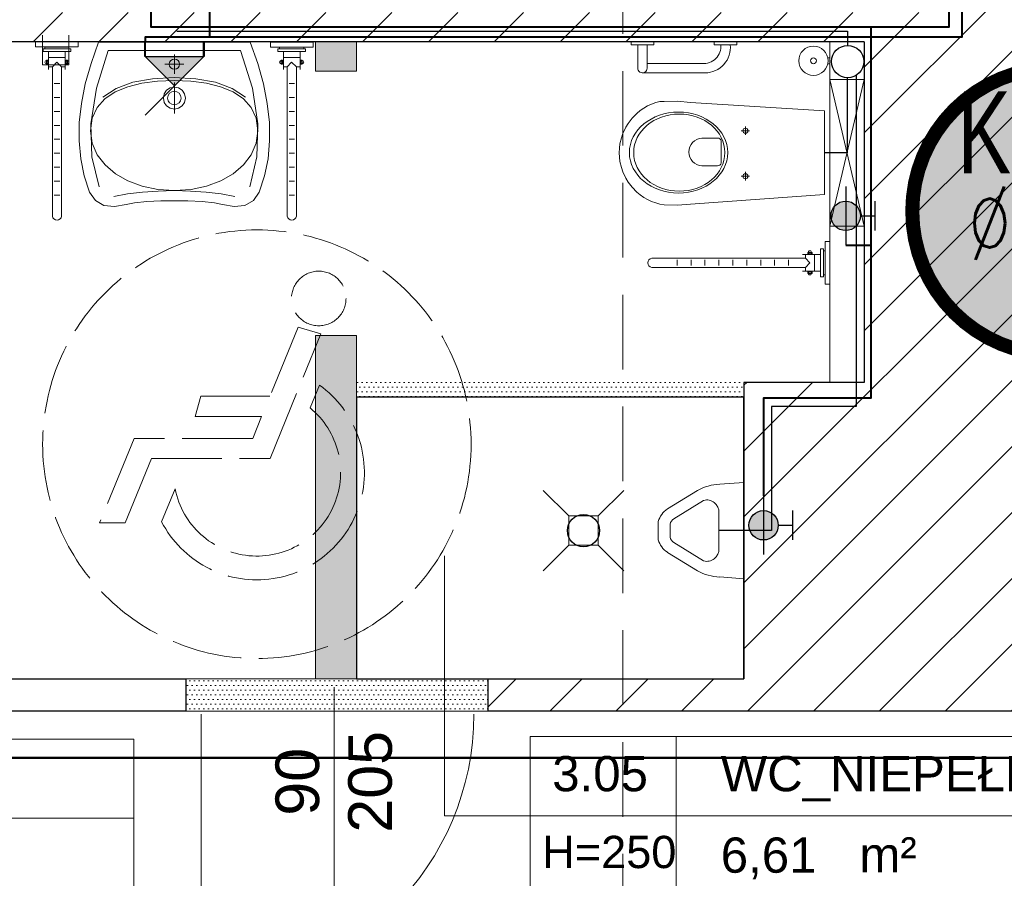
# Model space of a CAD drawing. Header units: millimetres. Extents: x 24385 to 79107, y -56478 to -23676.
# Tile 24 of 256: x 27620 to 27956, y -39470 to -39178. Entities that reach past the tile are written whole.
import ezdxf
from ezdxf.enums import TextEntityAlignment as Align
from ezdxf.lldxf.tags import DXFTag

# ---------------------------------------------------------------- set-up
doc = ezdxf.new("R2010")
doc.units = ezdxf.units.MM
doc.header["$LTSCALE"] = 2
doc.linetypes.add('ACAD_ISO02W100', pattern=[15, 12, -3])
doc.linetypes.add('HIDDENX2', pattern=[19.05, 12.7, -6.35])
for name, color, linetype, lineweight in [('0_OPIS', 7, 'Continuous', 13), ('3DPLAN_A_ARMATURA_SANITARNA', 7, 'Continuous', 9), ('3DPLAN_A_DRZWI', 173, 'Continuous', 5), ('3DPLAN_A_TABELKA POMIESZCZEŃ', 7, 'Continuous', 0), ('3DPLAN_A_WYSOKOŚCI ZMIANA', 144, 'HIDDENX2', 5), ('A_STOL_OPIS', 55, 'Continuous', 5), ('A_WYBURZENIA', 6, 'Continuous', 0), ('AW_CERAMIKA', 6, 'Continuous', 9), ('PRZERYW', 2, 'ACAD_ISO02W100', 9), ('sanitariaty', 2, 'Continuous', 25)]:
    doc.layers.add(name, color=color, linetype=linetype, lineweight=lineweight)
for name, color, linetype in [('3DPLAN_A_KRESKOWANIE 1', 253, 'Continuous'), ('3DPLAN_A_OPIS', 8, 'Continuous'), ('3DPLAN_A_POMIESZCZENIE NUMER', 100, 'Continuous'), ('3DPLAN_K_NOŚNA', 7, 'Continuous'), ('_WLK_oznaczenia', 211, 'Continuous'), ('A_POMIESZCZENIE OPIS', 100, 'Continuous'), ('IS_Odbiorniki', 211, 'SOLID')]:
    doc.layers.add(name, color=color, linetype=linetype)
doc.layers.add('3DPLAN_A_OBWIEDNIA', color=6, linetype='Continuous', plot=False)
for name, color, linetype, lineweight, true_color in [('cw', 7, 'Continuous', 40, 0xf79809), ('hydranty', 7, 'Continuous', 50, 0x0335fc), ('kanalizacja', 7, 'Continuous', 30, 0xbf3000), ('wodociag', 7, 'Continuous', 40, 0x0e97f1)]:
    doc.layers.add(name, color=color, linetype=linetype, lineweight=lineweight, true_color=true_color)
doc.styles.add('ARIAL', font='arial.ttf')
doc.styles.add('GRZEJNIK', font='simplex.shx', dxfattribs={"width": 0.7})
doc.styles.add('TABEL1', font='txt')
tags = doc.linetypes.add('SOLID', pattern=[10, 10, 0]).pattern_tags.tags
tags[6:7] = [DXFTag(74, 4), DXFTag(75, 0), DXFTag(340, '0'), DXFTag(46, 0.0), DXFTag(50, 0.0), DXFTag(44, 0.0), DXFTag(45, 0.0)]
tags[4:5] = [DXFTag(74, 4), DXFTag(75, 0), DXFTag(340, '0'), DXFTag(46, 0.0), DXFTag(50, 0.0), DXFTag(44, 0.0), DXFTag(45, 0.0)]
pattern_1 = [(0, (12380.1834, -19325.6311), (0.79375, 1.5875), [0, -1.5875])]
pattern_2 = [(45, (29206.918, -39107.05), (-11.22532, 11.22532), [])]

# ---------------------------------------------------------------- blocks, each defined once
blk = doc.blocks.new('tabelka dla tp')
at = {"layer": '3DPLAN_A_TABELKA POMIESZCZEŃ'}
for p, q in [((49.7, 54), (49.7, 0)), ((0, 27), (243.13, 27))]:
    blk.add_line(p, q, dxfattribs=at)
blk.add_lwpolyline([(0, 54), (243.13, 54), (243.13, 0), (0, 0)], close=True, dxfattribs=at)
at = {"layer": '3DPLAN_A_POMIESZCZENIE NUMER', "color": 7, "style": 'ARIAL'}
blk.add_attdef('NUMER', (2.23, 35.39), '', height=12, dxfattribs=at)
at = {"layer": 'A_POMIESZCZENIE OPIS', "insert": (112.2, 19.75), "char_height": 12, "width": 36.4122, "attachment_point": 1, "style": 'ARIAL'}
blk.add_mtext('{\\C7;m²}', dxfattribs=at)
at = {"layer": 'A_POMIESZCZENIE OPIS', "color": 7, "style": 'ARIAL'}
for tag, p in [('NAZWA', (51.73, 35.39)), ('POWIERZCHNIA', (51.06, 7.24))]:
    blk.add_attdef(tag, p, '', height=12, dxfattribs=at)
blk = doc.blocks.new('PISUAR')
at = {"layer": '3DPLAN_A_ARMATURA_SANITARNA'}
for p, q in [((0, 0), (0, 16.4)), ((8.28, 15.79), (0, 16.4)), ((26.06, 7.42), (15.86, 13.72)), ((23.96, 4.02), (13.76, 10.31)), ((8.55, 0), (8.55, 6.18)), ((0, 0), (0, -16.4)), ((8.55, 0), (8.55, -6.18)), ((25.2, -2.25), (25.2, 2.25)), ((29.2, -3.15), (29.2, 3.15)), ((23.96, -4.02), (13.76, -10.31)), ((26.06, -7.42), (15.86, -13.72)), ((8.28, -15.79), (0, -16.4))]:
    blk.add_line(p, q, dxfattribs=at)
for centre, radius, start, end in [((7.77, -0.99), 16.79, 61.1926, 88.2676), ((12.69, 6.32), 4.14, 74.9585, 182.0062), ((21.89, 1.07), 7.6, 15.8529, 56.1596), ((22.41, 1.61), 2.87, 12.9538, 57.2359), ((22.41, -1.61), 2.87, 302.7641, 347.0462), ((21.89, -1.07), 7.6, 303.8404, 344.1471), ((12.69, -6.32), 4.14, 177.9938, 285.0415), ((7.77, 0.99), 16.79, 271.7324, 298.8074)]:
    blk.add_arc(centre, radius, start, end, dxfattribs=at)
blk = doc.blocks.new('III pietrooosoo')
at = {"layer": '3DPLAN_A_KRESKOWANIE 1'}
h = blk.add_hatch(dxfattribs=at)
h.set_pattern_fill('ANSI31', color=256, scale=5, style=0)
h.set_pattern_definition(pattern_2)
h.paths.add_polyline_path([(26781.49, -39163.58), (26781.49, -38938.58), (26746.49, -38938.58), (26746.49, -39163.58)])
h.paths.add_polyline_path([(26746.49, -39423.63), (26776.05, -39423.63), (26776.05, -39388.27), (26746.49, -39388.27)])
h.paths.add_polyline_path([(26746.49, -38938.58), (26781.49, -38938.58), (26781.49, -39163.58), (26746.49, -39163.58)])
h.paths.add_polyline_path([(27368.97, -39343.08), (27368.97, -39410.08), (27375.97, -39410.08), (27375.97, -39403.08), (27410.97, -39403.08), (27410.97, -39383.75), (27409.39, -39383.75), (27410, -39383.99, -0.310329), (27410.42, -39384.6), (27410.42, -39387.03, -0.216272), (27410.19, -39387.52), (27409.53, -39388.03, -0.076898), (27409.35, -39388.12, 0.840818), (27409.47, -39388.8), (27410.15, -39388.8), (27410.15, -39388.95), (27409.47, -39388.95, -0.840818), (27409.3, -39387.98, 0.076898), (27409.44, -39387.91), (27410.1, -39387.4, 0.216272), (27410.27, -39387.03), (27410.27, -39384.6, 0.310329), (27409.95, -39384.13), (27408.97, -39383.75), (27408.97, -39315.95), (27410.97, -39315.95), (27410.97, -39109.08), (27396.97, -39109.08), (27396.97, -39304.08), (27326.97, -39304.08), (27326.97, -39321.08), (26829.97, -39321.08), (26829.97, -39251.08), (26809.49, -39251.08), (26809.49, -39321.08), (26781.49, -39321.08), (26781.49, -39387.08), (26810.97, -39387.08), (26810.97, -39343.08)])
h.paths.add_polyline_path([(28444.97, -38740.08), (28444.97, -38698.58), (28212, -38698.58), (28212, -38637.58), (28198.97, -38637.58), (28198.97, -38740.08)])
h.paths.add_polyline_path([(28624.46, -38658.58), (28601.97, -38658.58), (28601.97, -38698.58), (28559.97, -38698.58), (28559.97, -38740.08), (28624.46, -38740.08)])
h.paths.add_polyline_path([(28627.97, -38870.19), (28674.81, -38870.19), (28674.81, -38878.08), (28689.97, -38878.08), (28689.97, -38734.08), (28772.97, -38734.08), (28772.97, -38698.58), (28726.97, -38698.58), (28726.97, -38658.58), (28624.46, -38658.58), (28624.46, -38740.08), (28627.97, -38740.08)])
h.paths.add_polyline_path([(28674.81, -38878.08), (28674.81, -38870.19), (28627.97, -38870.19), (28627.97, -38897.19), (28648.97, -38897.19), (28648.97, -38878.08)])
h.paths.add_polyline_path([(28627.97, -38897.19), (28627.97, -38924.19), (28648.97, -38924.19), (28648.97, -38897.19)])
h.paths.add_polyline_path([(28648.97, -38924.19), (28627.97, -38924.19), (28627.97, -39029.08), (28204.97, -39029.08), (28204.97, -39046.08), (28245.97, -39046.08), (28245.97, -39098.08), (28618.97, -39098.08), (28618.97, -39148.34), (28648.97, -39148.34)])
h.paths.add_polyline_path([(28769.97, -39380.08), (28769.97, -39352.58), (28654.97, -39352.58), (28654.97, -39295.58), (28648.97, -39295.58), (28648.97, -39268.08), (28618.97, -39268.08), (28618.97, -39305.08), (28602.97, -39305.08), (28602.97, -39390.58), (28908.97, -39390.58), (28908.97, -39380.08)])
h.paths.add_polyline_path([(29254.97, -39636.08), (29254.97, -39479.08), (29253.97, -39456.08), (29253.97, -39299.08), (29205.97, -39299.08), (29205.97, -39365.08), (29137.97, -39365.08), (29137.97, -39390.58), (29242.97, -39390.58), (29242.97, -39525.58), (29129.97, -39525.58), (29129.97, -39588.58), (28896.97, -39588.58), (28896.97, -39613.08), (29204.97, -39613.08), (29204.97, -39636.08)])
h.paths.add_polyline_path([(28675.97, -39613.08), (28675.97, -39693.93), (28641.97, -39693.93), (28641.97, -39636.08), (28614.97, -39636.08), (28614.97, -39598.08), (28602.97, -39598.08), (28602.97, -39526.58), (28766.97, -39526.58), (28766.97, -39613.08)])
h.paths.add_polyline_path([(28575.62, -39665.5), (28722.88, -39665.5), (28722.88, -39699.91), (28575.62, -39699.91)], flags=9)
h.paths.add_polyline_path([(28641.97, -39693.93), (28641.97, -39906.08), (28675.97, -39906.08), (28675.97, -39693.93)])
h.paths.add_polyline_path([(29060.97, -38734.08), (29060.97, -38698.58), (28887.97, -38698.58), (28887.97, -38734.08)])
h.paths.add_polyline_path([(29348.97, -38734.08), (29348.97, -38698.58), (29324.97, -38698.58), (29324.97, -38658.58), (29199.97, -38658.58), (29199.97, -38698.58), (29175.97, -38698.58), (29175.97, -38734.08)])
h.paths.add_polyline_path([(29636.97, -38698.58), (29463.97, -38698.58), (29463.97, -38734.08), (29636.97, -38734.08)])
h.paths.add_polyline_path([(29924.97, -38734.08), (29924.97, -38698.58), (29901.97, -38698.58), (29901.97, -38658.58), (29776.97, -38658.58), (29776.97, -38698.58), (29751.97, -38698.58), (29751.97, -38734.08)])
h.paths.add_polyline_path([(30039.97, -38734.08), (30234.97, -38734.08), (30234.97, -38698.58), (30039.97, -38698.58)])
h.paths.add_polyline_path([(30524.97, -38734.08), (30524.97, -38698.58), (30502.97, -38698.58), (30502.97, -38658.58), (30377.97, -38658.58), (30377.97, -38698.58), (30349.97, -38698.58), (30349.97, -38734.08)])
h.paths.add_polyline_path([(30834.97, -38734.08), (30834.97, -38698.58), (30641.97, -38698.58), (30641.97, -38734.08)])
h.paths.add_polyline_path([(31048.97, -38768.58), (31550.97, -38768.58), (31550.97, -38841.08), (31594.97, -38841.08), (31594.97, -38734.08), (31625.97, -38734.08), (31625.97, -38698.58), (31098.97, -38698.58), (31098.97, -38658.58), (30973.97, -38658.58), (30973.97, -38698.58), (30948.97, -38698.58), (30948.97, -38734.08), (31048.97, -38734.08)])
h.paths.add_polyline_path([(31550.97, -39073.08), (31594.97, -39073.08), (31594.97, -39018.08), (31550.97, -39018.08)])
h.paths.add_polyline_path([(31550.97, -39378.08), (31594.97, -39378.08), (31594.97, -39250.08), (31550.97, -39250.08)])
h.paths.add_polyline_path([(31594.97, -39684.08), (31594.97, -39554.08), (31550.97, -39554.08), (31550.97, -39684.08)])
h.paths.add_polyline_path([(31594.97, -39915.08), (31594.97, -39860.08), (31550.97, -39860.08), (31550.97, -39915.08)])
h.paths.add_polyline_path([(31550.97, -40194.08), (30944.97, -40194.08), (30944.97, -40267.58), (30973.97, -40267.58), (30973.97, -40307.58), (31098.97, -40307.58), (31098.97, -40267.58), (31625.97, -40267.58), (31625.97, -40194.08), (31594.97, -40194.08), (31594.97, -40092.08), (31550.97, -40092.08), (31550.97, -40194.08)], is_closed=False)
h.paths.add_polyline_path([(30637.97, -40267.58), (30830.97, -40267.58), (30830.97, -40194.08), (30637.97, -40194.08)])
h.paths.add_polyline_path([(30345.97, -40194.08), (30345.97, -40267.58), (30369.97, -40267.58), (30369.97, -40307.58), (30494.97, -40307.58), (30494.97, -40267.58), (30520.97, -40267.58), (30520.97, -40194.08)])
h.paths.add_polyline_path([(30035.97, -40267.58), (30230.97, -40267.58), (30230.97, -40194.08), (30035.97, -40194.08)])
h.paths.add_polyline_path([(29775.97, -40161.08), (29762.97, -40161.08), (29762.97, -40198.08), (29741.97, -40198.08), (29741.97, -40267.58), (29768.97, -40267.58), (29768.97, -40307.58), (29893.97, -40307.58), (29893.97, -40267.58), (29920.97, -40267.58), (29920.97, -40194.08), (29775.97, -40194.08)])
h.paths.add_polyline_path([(29431.97, -40198.08), (29431.97, -40267.58), (29626.97, -40267.58), (29626.97, -40198.08)])
h.paths.add_polyline_path([(29140.97, -40198.08), (29140.97, -40267.58), (29161.97, -40267.58), (29161.97, -40307.58), (29286.97, -40307.58), (29286.97, -40267.58), (29316.97, -40267.58), (29316.97, -40198.08)])
h.paths.add_polyline_path([(28831.97, -40198.08), (28831.97, -40267.58), (29025.97, -40267.58), (29025.97, -40198.08)])
h.paths.add_polyline_path([(28541.97, -40267.58), (28570.97, -40267.58), (28570.97, -40307.58), (28695.97, -40307.58), (28695.97, -40267.58), (28716.97, -40267.58), (28716.97, -40198.08), (28597.43, -40198.08), (28597.12, -40198.34, -2.544085), (28595.08, -40198.08), (28541.97, -40198.08)])
h.paths.add_polyline_path([(28229.97, -40267.58), (28426.97, -40267.58), (28426.97, -40198.08), (28229.97, -40198.08)])
h.paths.add_polyline_path([(28026.62, -40155.72), (28026.62, -40307.58), (28070.97, -40307.58), (28070.97, -40267.58), (28114.97, -40267.58), (28114.97, -40198.08), (28037.97, -40198.08), (28037.97, -40155.72)])
h.paths.add_polyline_path([(28026.62, -40155.72), (27981.97, -40155.72), (27981.97, -40201.08), (27901.97, -40201.08), (27901.97, -40267.58), (27945.97, -40267.58), (27945.97, -40307.58), (28026.62, -40307.58)])
h.paths.add_polyline_path([(27916.97, -39798.79), (27920.06, -39798.79), (27920.06, -39852.79), (27916.97, -39852.79), (27916.97, -39912.08), (27981.97, -39912.08), (27981.97, -40155.72), (28026.62, -40155.72), (28026.62, -39747.08), (27916.97, -39747.08)])
h.paths.add_polyline_path([(28037.97, -39913.08), (28091.97, -39913.08), (28091.97, -39758.08), (28037.97, -39758.08), (28037.97, -39747.08), (28026.62, -39747.08), (28026.62, -40155.72), (28037.97, -40155.72)])
h.paths.add_polyline_path([(27950.97, -39566.08), (27950.97, -39590.08), (27956.97, -39590.08), (27956.97, -39657.08), (28026.62, -39657.08), (28026.62, -39566.08)])
h.paths.add_polyline_path([(28161.97, -39588.08), (28044.97, -39588.08), (28044.97, -39598.08), (28161.97, -39598.08)])
h.paths.add_polyline_path([(27590.97, -40201.08), (27590.97, -40267.58), (27726.97, -40267.58), (27726.97, -40201.08)])
h.paths.add_polyline_path([(26781.49, -40201.08), (26781.49, -40267.58), (27231.97, -40267.58), (27231.97, -40307.58), (27356.97, -40307.58), (27356.97, -40267.58), (27415.97, -40267.58), (27415.97, -40201.08)])
h.paths.add_polyline_path([(26809.49, -40155.72), (26809.49, -40201.08), (26864.97, -40201.08), (26864.97, -40155.72)])
h.paths.add_polyline_path([(26809.49, -40088.08), (26809.49, -40155.72), (26864.97, -40155.72), (26864.97, -40088.08)])
h.paths.add_polyline_path([(26809.49, -40085.08), (26809.49, -40088.08), (26864.97, -40088.08), (26864.97, -40085.08)])
h.paths.add_polyline_path([(26809.49, -39863.08), (26809.49, -39910.08), (26864.97, -39910.08), (26864.97, -39863.08)])
h.paths.add_polyline_path([(27408.97, -39315.57), (27408.97, -39313.41), (27410.97, -39313.49), (27409.05, -39313.49), (27409.05, -39315.49), (27410.97, -39315.57)], flags=16)
h.paths.add_polyline_path([(28819.95, -39558.91), (28843.99, -39558.91), (28843.99, -39578.91), (28819.95, -39578.91)], flags=24)
h.paths.add_polyline_path([(28614.3, -39470.41), (28614.3, -39446.75), (28634.3, -39446.75), (28634.3, -39470.41)], flags=24)
h.paths.add_polyline_path([(28699.15, -39459.32), (28892.58, -39459.32), (28892.58, -39432.32), (28699.15, -39432.32)])
h.paths.add_polyline_path([(28699.15, -39486.32), (28892.58, -39486.32), (28892.58, -39459.32), (28699.15, -39459.32)])
h.paths.add_polyline_path([(28699.15, -39432.32), (28892.58, -39432.32), (28892.58, -39486.32), (28699.15, -39486.32)])
h.paths.add_polyline_path([(31282.92, -38730.77), (31332.19, -38730.77), (31332.19, -38753), (31282.92, -38753)], flags=24)
h.paths.add_polyline_path([(31048.16, -38730.77), (31088.89, -38730.77), (31088.89, -38753), (31048.16, -38753)], flags=24)
h.paths.add_polyline_path([(31265.16, -38739.9, 1), (31262.75, -38738.09, 1)], flags=16)
h.paths.add_polyline_path([(28712.1, -39463.64), (28749.15, -39463.64), (28749.15, -39484.06), (28712.1, -39484.06)], flags=8)
h.paths.add_polyline_path([(28712.64, -39435.93), (28779.46, -39435.93), (28779.46, -39457.46), (28712.64, -39457.46)], flags=8)
h.paths.add_polyline_path([(28654.68, -39435.89), (28689.53, -39435.89), (28689.53, -39454.15), (28654.68, -39454.15)], flags=8)
h.paths.add_polyline_path([(28758.66, -39460.57), (28782.82, -39460.57), (28782.82, -39484.57), (28758.66, -39484.57)], flags=8)
h.paths.add_polyline_path([(28699.15, -39460.89), (28699.15, -39483.13), (28699.62, -39483.13), (28699.62, -39460.89)], flags=8)
h = blk.add_hatch(dxfattribs=at)
h.set_pattern_fill('ANSI31', color=256, scale=5, style=0)
h.set_pattern_definition(pattern_2)
h.paths.add_polyline_path([(27439.97, -38698.58), (27418.47, -38698.58), (27418.47, -38658.58), (27293.47, -38658.58), (27293.47, -38698.58), (26781.49, -38698.58), (26781.49, -38742.08), (26809.49, -38742.08), (26809.49, -38851.08), (26829.97, -38851.08), (26829.97, -38742.08), (26950.25, -38742.08, -0.109169), (26950.9, -38742.08), (27348.97, -38742.08), (27348.97, -38942.08), (27396.97, -38942.08), (27396.97, -39006.08), (27410.97, -39006.08), (27410.97, -38745.08), (27439.97, -38745.08), (27439.97, -38698.58)], is_closed=False)
h.paths.add_polyline_path([(26809.49, -39026.08), (26809.49, -39076.08), (26829.97, -39076.08), (26829.97, -39026.08), (26809.49, -39026.08)], is_closed=False)
h.paths.add_polyline_path([(27591.99, -38748.08), (27747.96, -38748.08), (27747.96, -38698.58), (27559.97, -38698.58), (27559.97, -38788.08), (27572.96, -38788.08), (27572.96, -38748.08), (27590.28, -38748.08, -0.310233), (27591.99, -38748.08)], is_closed=False)
h.paths.add_polyline_path([(27907.97, -39185.08), (27907.97, -39301.08), (27866.97, -39301.08), (27866.97, -39402.08), (27779.73, -39402.08), (27779.73, -39413.08), (28026.62, -39413.08), (28026.62, -38698.58), (28014.47, -38698.58), (28014.47, -38658.58), (27889.47, -38658.58), (27889.47, -38698.58), (27862.96, -38698.58), (27862.96, -38748.08), (27900.96, -38748.08), (27900.96, -38901.08), (27948.96, -38901.08), (27948.96, -39175.08), (27593.96, -39175.08), (27593.96, -39157.08), (27572.96, -39157.08), (27572.96, -39151.08), (27559.97, -39151.08), (27559.97, -39198.08), (27575.97, -39198.08), (27575.97, -39185.08), (27907.97, -39185.08)], is_closed=False)
h.paths.add_polyline_path([(28073.97, -38740.08), (28073.97, -38637.58), (28062.49, -38637.58), (28062.49, -38698.58), (28026.62, -38698.58), (28026.62, -39413.08), (28068.97, -39413.08), (28068.97, -39162.08), (28042.97, -39162.08), (28042.97, -39046.08), (28074.97, -39046.08), (28074.97, -39029.08), (28046.47, -39029.08), (28046.47, -38740.08), (28073.97, -38740.08)], is_closed=False)
at = {"layer": 'A_WYBURZENIA', "transparency": 33554687}
h = blk.add_hatch(dxfattribs=at)
h.set_pattern_fill('DOTS', color=256)
h.set_pattern_definition(pattern_1)
h.paths.add_polyline_path([(27720.97, -39185.08), (27720.97, -39195.08), (27734.97, -39195.08), (27734.97, -39185.08), (27720.97, -39185.08)], is_closed=False)
h.paths.add_polyline_path([(27734.97, -39402.08), (27734.97, -39285.08), (27720.97, -39285.08), (27720.97, -39402.08), (27734.97, -39402.08)], is_closed=False)
h = blk.add_hatch(dxfattribs=at)
h.set_pattern_fill('DOTS', color=256)
h.set_pattern_definition(pattern_1)
h.paths.add_polyline_path([(27770.87, -39301.08, -0.017711), (27772.18, -39306.08), (27866.97, -39306.08), (27866.97, -39301.08), (27770.87, -39301.08)], is_closed=False)
h.paths.add_polyline_path([(27734.97, -39301.08), (27734.97, -39306.08), (27772.18, -39306.08, 0.017711), (27770.87, -39301.08), (27734.97, -39301.08)], is_closed=False)
h = blk.add_hatch(dxfattribs=at)
h.set_pattern_fill('DOTS', color=256)
h.set_pattern_definition([(0, (6153.1716, -11332.5662), (0.79375, 1.5875), [0, -1.5875])])
h.paths.add_polyline_path([(27779.73, -39413.08), (27779.73, -39402.08), (27764.87, -39402.08), (27764.87, -39413.08), (27779.73, -39413.08)], is_closed=False)
h.paths.add_polyline_path([(27676.73, -39413.08), (27764.87, -39413.08), (27764.87, -39402.08), (27676.73, -39402.08), (27676.73, -39413.08)], is_closed=False)
at = {"layer": '3DPLAN_A_DRZWI'}
blk.add_line((27681.93, -39414.08), (27681.93, -39507.08), dxfattribs=at)
blk.add_arc((27681.93, -39414.08), 93, 270, 0, dxfattribs=at)
at = {"layer": '3DPLAN_A_OBWIEDNIA'}
blk.add_lwpolyline([(27866.97, -39306.08), (27734.97, -39306.08), (27734.97, -39402.08), (27866.97, -39402.08)], close=True, dxfattribs=at)
at = {"layer": '3DPLAN_A_TABELKA POMIESZCZEŃ', "ltscale": 0.5}
for p, q in [((27764.87, -39448.75), (27764.87, -39360.17)), ((27794.1, -39448.75), (27764.87, -39448.75))]:
    blk.add_line(p, q, dxfattribs=at)
at = {"layer": '3DPLAN_A_WYSOKOŚCI ZMIANA'}
blk.add_line((27825.7, -40630.13), (27825.7, -38304.94), dxfattribs=at)
at = {"layer": '3DPLAN_K_NOŚNA'}
for p, q in [((27907.97, -39185.08), (27575.97, -39185.08)), ((27907.97, -39185.08), (27907.97, -39301.08)), ((27866.97, -39301.08), (27866.97, -39402.08)), ((27907.97, -39301.08), (27866.97, -39301.08)), ((27575.97, -39402.08), (27676.73, -39402.08)), ((27676.73, -39402.08), (27676.73, -39413.08)), ((27779.73, -39402.08), (27779.73, -39413.08)), ((27779.73, -39402.08), (27866.97, -39402.08)), ((27676.73, -39413.08), (27559.97, -39413.08)), ((28068.97, -39413.08), (27779.73, -39413.08))]:
    blk.add_line(p, q, dxfattribs=at)
at = {"layer": 'A_STOL_OPIS'}
blk.add_line((27727.32, -39404.91), (27727.32, -39474.35), dxfattribs=at)
at = {"layer": 'A_WYBURZENIA', "transparency": 33554687}
for p, q in [((27627.91, -39192.84), (27627.91, -39182.84)), ((27636.91, -39192.84), (27636.91, -39182.84)), ((27720.97, -39195.08), (27720.97, -39185.08)), ((27734.97, -39195.08), (27734.97, -39185.08)), ((27627.91, -39192.84), (27636.91, -39192.84)), ((27734.97, -39195.08), (27720.97, -39195.08)), ((27720.97, -39402.08), (27720.97, -39285.08)), ((27734.97, -39285.08), (27720.97, -39285.08)), ((27734.97, -39402.08), (27734.97, -39285.08))]:
    blk.add_line(p, q, dxfattribs=at)
blk.add_lwpolyline([(27676.73, -39413.08), (27779.73, -39413.08), (27779.73, -39402.08), (27676.73, -39402.08)], close=True, dxfattribs=at)
at = {"layer": 'AW_CERAMIKA', "ltscale": 0.5}
blk.add_line((27896.23, -39301.08), (27896.23, -39185.08), dxfattribs=at)
at = {"layer": 'PRZERYW', "color": 8, "lineweight": 0}
for p, q in [((27715, -39282.26), (27722.78, -39284.56)), ((27722.26, -39301.97), (27719.09, -39309.73)), ((27673.09, -39337.36), (27668.52, -39348.54))]:
    blk.add_line(p, q, dxfattribs=at)
blk.add_lwpolyline([(27715, -39282.26), (27705.4, -39305.79), (27681.87, -39305.79), (27679.93, -39312.66), (27702.6, -39312.66), (27699.54, -39320.17), (27659.16, -39320.17), (27647.34, -39348.95), (27656.14, -39348.95), (27665.07, -39327.04), (27705.46, -39327.04), (27722.78, -39284.56)], dxfattribs=at)
for centre, radius in [((27700.97, -39322.13), 73), ((27722.06, -39272.48), 9.29)]:
    blk.add_circle(centre, radius, dxfattribs=at)
for radius, start, end in [(36.58, 207.3197, 54.5132), (28.49, 191.3427, 50.6366)]:
    blk.add_arc((27701.02, -39331.76), radius, start, end, dxfattribs=at)
at = {"layer": 'sanitariaty', "color": 8, "lineweight": 0}
for p, q in [((27830.8, -39194.05), (27830.8, -39186.04)), ((27833.96, -39194.05), (27833.96, -39186.04)), ((27895.53, -39190.51), (27896.23, -39190.51)), ((27629.26, -39191.6), (27629.72, -39191.6)), ((27629.26, -39192.35), (27629.72, -39192.35)), ((27631.27, -39193.55), (27631.29, -39244.42)), ((27634.42, -39193.55), (27634.44, -39244.42)), ((27636.41, -39191.6), (27635.95, -39191.6)), ((27636.41, -39192.35), (27635.95, -39192.35)), ((27709.26, -39191.6), (27709.72, -39191.6)), ((27709.26, -39192.35), (27709.72, -39192.35)), ((27711.27, -39193.55), (27711.29, -39244.42)), ((27714.42, -39193.55), (27714.44, -39244.42)), ((27716.41, -39191.6), (27715.95, -39191.6)), ((27716.41, -39192.35), (27715.95, -39192.35)), ((27853.77, -39192.47), (27833.96, -39192.47)), ((27895.53, -39192.51), (27896.23, -39192.51)), ((27853.92, -39195.63), (27832.24, -39195.63)), ((27631.93, -39199.28), (27633.83, -39199.28)), ((27711.93, -39199.28), (27713.83, -39199.28)), ((27907.97, -39247.84), (27896.23, -39197.84)), ((27896.23, -39247.84), (27907.97, -39197.84)), ((27896.23, -39197.84), (27896.23, -39247.84)), ((27907.97, -39197.84), (27896.23, -39197.84)), ((27631.93, -39204.03), (27633.83, -39204.03)), ((27711.93, -39204.03), (27713.83, -39204.03)), ((27834.13, -39206.87), (27832.83, -39207.62)), ((27835.49, -39206.24), (27834.13, -39206.87)), ((27836.89, -39205.72), (27835.49, -39206.24)), ((27838.34, -39205.33), (27836.89, -39205.72)), ((27839.73, -39205.37), (27838.34, -39205.33)), ((27844.28, -39205.32), (27839.73, -39205.37)), ((27848.72, -39205.69), (27844.28, -39205.32)), ((27894.42, -39208.58), (27848.72, -39205.69)), ((27631.93, -39208.78), (27633.83, -39208.78)), ((27711.93, -39208.78), (27713.83, -39208.78)), ((27830.43, -39209.43), (27828.82, -39211.07)), ((27831.59, -39208.47), (27830.43, -39209.43)), ((27832.83, -39207.62), (27831.59, -39208.47)), ((27894.42, -39237.1), (27894.42, -39208.58)), ((27631.93, -39213.52), (27633.83, -39213.52)), ((27711.93, -39213.52), (27713.83, -39213.52)), ((27826.7, -39214.13), (27825.65, -39216.3)), ((27827.48, -39212.84), (27826.7, -39214.13)), ((27828.82, -39211.07), (27827.48, -39212.84)), ((27867.44, -39215.35), (27867.44, -39213.87)), ((27825.65, -39216.3), (27825.17, -39217.77)), ((27867.44, -39215.35), (27866.01, -39215.35)), ((27867.44, -39215.35), (27868.88, -39215.35)), ((27867.44, -39215.35), (27867.44, -39216.76)), ((27631.93, -39218.27), (27633.83, -39218.27)), ((27711.93, -39218.27), (27713.83, -39218.27)), ((27824.7, -39219.82), (27824.5, -39221.32)), ((27825.17, -39217.77), (27824.7, -39219.82)), ((27857.91, -39217.9), (27852.65, -39217.9)), ((27859.21, -39226.34), (27859.21, -39218.84)), ((27631.93, -39223.01), (27633.83, -39223.01)), ((27711.93, -39223.01), (27713.83, -39223.01)), ((27824.5, -39221.32), (27824.43, -39222.84)), ((27824.5, -39224.36), (27824.43, -39222.84)), ((27824.7, -39225.86), (27824.5, -39224.36)), ((27825.17, -39227.91), (27824.7, -39225.86)), ((27857.91, -39227.28), (27852.65, -39227.28)), ((27631.93, -39227.76), (27633.83, -39227.76)), ((27711.93, -39227.76), (27713.83, -39227.76)), ((27825.65, -39229.38), (27825.17, -39227.91)), ((27826.7, -39231.55), (27825.65, -39229.38)), ((27867.44, -39230.85), (27866.01, -39230.85)), ((27867.44, -39230.85), (27867.44, -39229.37)), ((27867.44, -39230.85), (27868.88, -39230.85)), ((27867.44, -39230.85), (27867.44, -39232.26)), ((27631.93, -39232.5), (27633.83, -39232.5)), ((27711.93, -39232.5), (27713.83, -39232.5)), ((27827.48, -39232.84), (27826.7, -39231.55)), ((27828.82, -39234.61), (27827.48, -39232.84)), ((27631.93, -39237.25), (27633.83, -39237.25)), ((27711.93, -39237.25), (27713.83, -39237.25)), ((27830.43, -39236.25), (27828.82, -39234.61)), ((27831.59, -39237.21), (27830.43, -39236.25)), ((27832.83, -39238.06), (27831.59, -39237.21)), ((27894.42, -39237.1), (27848.72, -39240.33)), ((27834.13, -39238.81), (27832.83, -39238.06)), ((27835.49, -39239.44), (27834.13, -39238.81)), ((27836.89, -39239.96), (27835.49, -39239.44)), ((27838.34, -39240.35), (27836.89, -39239.96)), ((27839.73, -39240.61), (27838.34, -39240.35)), ((27844.28, -39240.66), (27839.73, -39240.61)), ((27848.72, -39240.33), (27844.28, -39240.66)), ((27907.97, -39247.84), (27896.23, -39247.84)), ((27889.08, -39256.77), (27889.08, -39257.24)), ((27889.83, -39256.77), (27889.83, -39257.24)), ((27887.88, -39258.76), (27835.53, -39258.75)), ((27844.18, -39261.25), (27844.18, -39259.35)), ((27848.92, -39261.25), (27848.92, -39259.35)), ((27853.67, -39261.25), (27853.67, -39259.35)), ((27858.41, -39261.25), (27858.41, -39259.35)), ((27863.16, -39261.25), (27863.16, -39259.35)), ((27867.9, -39261.25), (27867.9, -39259.35)), ((27872.65, -39261.25), (27872.65, -39259.35)), ((27877.4, -39261.25), (27877.4, -39259.35)), ((27882.14, -39261.25), (27882.14, -39259.35)), ((27887.88, -39261.91), (27835.53, -39261.9)), ((27889.08, -39263.93), (27889.08, -39263.46)), ((27889.83, -39263.93), (27889.83, -39263.46)), ((27798.55, -39337.86), (27807.27, -39346.58)), ((27817.27, -39346.58), (27825.99, -39337.86)), ((27798.55, -39365.3), (27807.27, -39356.58)), ((27817.27, -39356.58), (27825.99, -39365.3))]:
    blk.add_line(p, q, dxfattribs=at)
for points in [[(27625.56, -39185.08), (27625.56, -39186.72), (27640.08, -39186.72), (27640.08, -39185.08)], [(27628.71, -39187.41), (27628.71, -39186.83), (27636.94, -39186.83), (27636.94, -39187.41)], [(27672.85, -39239.21), (27668.25, -39239.23), (27663.43, -39239.49), (27659.21, -39239.92), (27656.39, -39240.48), (27652.45, -39241.21), (27648.86, -39240.78), (27645.92, -39239.16), (27643.97, -39236.32), (27642.13, -39230.71), (27640.93, -39224.88), (27640.38, -39218.84), (27640.46, -39212.58), (27641.17, -39206.09), (27642.5, -39199.36), (27644.46, -39192.4), (27647.04, -39185.2), (27672.85, -39185.2), (27698.66, -39185.2), (27701.24, -39192.4), (27703.2, -39199.36), (27704.53, -39206.09), (27705.24, -39212.58), (27705.32, -39218.84), (27704.77, -39224.88), (27703.57, -39230.71), (27701.73, -39236.32), (27699.78, -39239.16), (27696.84, -39240.78), (27693.25, -39241.21), (27689.31, -39240.48), (27686.49, -39239.92), (27682.27, -39239.49), (27677.45, -39239.23), (27672.85, -39239.21)], [(27705.59, -39185.2), (27705.59, -39186.83), (27720.11, -39186.83), (27720.11, -39185.2)], [(27708.71, -39187.41), (27708.71, -39186.83), (27716.94, -39186.83), (27716.94, -39187.41)], [(27836.21, -39185.08), (27836.21, -39186.04), (27828.53, -39186.04), (27828.53, -39185.08)], [(27864.53, -39185.08), (27864.53, -39186.04), (27856.86, -39186.04), (27856.86, -39185.08)], [(27628.1, -39187.41), (27628.1, -39188.36), (27637.59, -39188.36), (27637.59, -39187.41)], [(27630, -39188.36), (27630, -39190.42), (27635.67, -39190.42), (27635.67, -39188.36)], [(27708.1, -39187.41), (27708.1, -39188.36), (27717.59, -39188.36), (27717.59, -39187.41)], [(27710, -39188.36), (27710, -39190.42), (27715.67, -39190.42), (27715.67, -39188.36)], [(27629.26, -39191.26), (27629.26, -39192.69), (27629.73, -39192.69), (27629.73, -39191.26)], [(27629.72, -39191.6), (27629.72, -39192.35), (27630, -39192.35), (27630, -39191.6)], [(27635.95, -39191.6), (27635.95, -39192.35), (27635.67, -39192.35), (27635.67, -39191.6)], [(27636.41, -39191.26), (27636.41, -39192.69), (27635.94, -39192.69), (27635.94, -39191.26)], [(27672.85, -39190.92), (27672.17, -39191.06), (27671.61, -39191.44), (27671.24, -39191.99), (27671.1, -39192.67), (27671.24, -39193.35), (27671.61, -39193.91), (27672.17, -39194.29), (27672.85, -39194.42), (27673.53, -39194.29), (27674.09, -39193.91), (27674.46, -39193.35), (27674.6, -39192.67), (27674.46, -39191.99), (27674.09, -39191.44), (27673.53, -39191.06), (27672.85, -39190.92)], [(27709.26, -39191.26), (27709.26, -39192.69), (27709.73, -39192.69), (27709.73, -39191.26)], [(27709.72, -39191.6), (27709.72, -39192.35), (27710, -39192.35), (27710, -39191.6)], [(27715.95, -39191.6), (27715.95, -39192.35), (27715.67, -39192.35), (27715.67, -39191.6)], [(27716.41, -39191.26), (27716.41, -39192.69), (27715.94, -39192.69), (27715.94, -39191.26)], [(27672.85, -39200.46), (27671.39, -39200.76), (27670.2, -39201.56), (27669.39, -39202.75), (27669.1, -39204.21), (27669.39, -39205.67), (27670.2, -39206.86), (27671.39, -39207.67), (27672.85, -39207.96), (27674.31, -39207.67), (27675.5, -39206.86), (27676.31, -39205.67), (27676.6, -39204.21), (27676.31, -39202.75), (27675.5, -39201.56), (27674.31, -39200.76), (27672.85, -39200.46)], [(27672.85, -39201.91), (27671.96, -39202.09), (27671.22, -39202.59), (27670.73, -39203.32), (27670.55, -39204.21), (27670.73, -39205.11), (27671.22, -39205.84), (27671.96, -39206.33), (27672.85, -39206.51), (27673.74, -39206.33), (27674.48, -39205.84), (27674.97, -39205.11), (27675.15, -39204.21), (27674.97, -39203.32), (27674.48, -39202.59), (27673.74, -39202.09), (27672.85, -39201.91)], [(27896.23, -39267.59), (27894.59, -39267.59), (27894.59, -39253.08), (27896.23, -39253.08)], [(27890.16, -39256.77), (27888.74, -39256.77), (27888.74, -39257.25), (27890.16, -39257.25)], [(27889.83, -39257.24), (27889.08, -39257.24), (27889.08, -39257.52), (27889.83, -39257.52)], [(27893.06, -39263.18), (27891.01, -39263.18), (27891.01, -39257.52), (27893.06, -39257.52)], [(27894.02, -39265.08), (27893.07, -39265.08), (27893.07, -39255.59), (27894.02, -39255.59)], [(27894.02, -39264.48), (27894.59, -39264.48), (27894.59, -39256.25), (27894.02, -39256.25)], [(27890.16, -39263.93), (27888.74, -39263.93), (27888.74, -39263.45), (27890.16, -39263.45)], [(27889.83, -39263.46), (27889.08, -39263.46), (27889.08, -39263.18), (27889.83, -39263.18)], [(27807.27, -39346.58), (27817.27, -39346.58), (27817.27, -39356.58), (27807.27, -39356.58)]]:
    blk.add_lwpolyline(points, close=True, dxfattribs=at)
for points in [[(27630, -39190.42), (27630, -39194.53), (27630, -39193.55), (27631.27, -39193.55), (27632.8, -39192.01), (27634.42, -39193.55), (27635.67, -39193.55), (27635.67, -39194.53), (27635.67, -39190.42), (27630, -39190.42)], [(27647.18, -39234.48), (27644.71, -39224.18), (27644.4, -39212.94), (27646.26, -39200.84), (27650.34, -39188), (27672.85, -39188), (27695.36, -39188), (27699.44, -39200.84), (27701.3, -39212.94), (27700.99, -39224.18), (27698.52, -39234.48)], [(27672.85, -39195.93), (27672.85, -39189.42)], [(27710, -39190.42), (27710, -39194.53), (27710, -39193.55), (27711.27, -39193.55), (27712.8, -39192.01), (27714.42, -39193.55), (27715.67, -39193.55), (27715.67, -39194.53), (27715.67, -39190.42), (27710, -39190.42)], [(27676.1, -39192.67), (27669.6, -39192.67)], [(27697.11, -39203.94), (27692.6, -39200.91), (27686.86, -39198.83), (27680.16, -39197.62), (27672.78, -39197.23), (27665.41, -39197.62), (27658.71, -39198.83), (27652.97, -39200.91), (27648.46, -39203.94)], [(27701.3, -39215.33), (27700.71, -39211.03), (27699.02, -39207.42), (27696.36, -39204.46), (27692.85, -39202.12), (27688.61, -39200.37), (27683.77, -39199.16), (27678.45, -39198.46), (27672.78, -39198.23), (27667.11, -39198.46), (27661.8, -39199.16), (27656.96, -39200.37), (27652.72, -39202.12), (27649.21, -39204.46), (27646.55, -39207.42), (27644.86, -39211.03), (27644.27, -39215.33)], [(27672.85, -39209.46), (27672.85, -39198.96)], [(27701.3, -39215.33), (27700.71, -39219.61), (27699.03, -39223.52), (27696.38, -39227), (27692.89, -39229.99), (27688.66, -39232.42), (27683.84, -39234.23), (27678.53, -39235.37), (27672.86, -39235.76), (27667.19, -39235.37), (27661.87, -39234.23), (27657.01, -39232.42), (27652.76, -39229.99), (27649.24, -39227), (27646.56, -39223.52), (27644.86, -39219.61), (27644.27, -39215.33)], [(27652.21, -39237.7), (27656.91, -39236.83), (27661.99, -39236.28), (27667.34, -39235.94), (27672.83, -39235.72), (27678.33, -39235.94), (27683.67, -39236.28), (27688.76, -39236.83), (27693.46, -39237.7)], [(27891.01, -39263.18), (27886.9, -39263.18), (27887.88, -39263.18), (27887.88, -39261.91), (27889.41, -39260.38), (27887.88, -39258.76), (27887.88, -39257.52), (27886.9, -39257.52), (27891.01, -39257.52), (27891.01, -39263.18)]]:
    blk.add_lwpolyline(points, dxfattribs=at)
for radius in [5, 1]:
    blk.add_circle((27890.63, -39191.51), radius, dxfattribs=at)
for centre, radius, start, end in [((27853.2, -39186.56), 5.93, 264.5135, 5.0275), ((27853.72, -39187.02), 8.61, 270.0121, 6.6114), ((27629.24, -39191.98), 0.522, 90.7068, 271.5898), ((27636.42, -39191.98), 0.522, 268.4102, 89.2932), ((27709.24, -39191.98), 0.522, 90.7068, 271.5898), ((27716.42, -39191.98), 0.522, 268.4102, 89.2932), ((27832.38, -39194.05), 1.58, 174.0346, 0.1256), ((27852.88, -39222.59), 4.7, 92.8022, 267.1978), ((27858.03, -39219.09), 1.2, 12.2339, 95.8899), ((27858.03, -39226.08), 1.2, 264.1101, 347.7661), ((27632.86, -39244.17), 1.6, 189.0986, 350.9014), ((27712.86, -39244.17), 1.6, 189.0986, 350.9014), ((27889.45, -39256.76), 0.522, 0.7068, 181.5898), ((27835.78, -39260.32), 1.6, 99.0986, 260.9014), ((27889.45, -39263.94), 0.522, 178.4102, 359.2932)]:
    blk.add_arc(centre, radius, start, end, dxfattribs=at)
at = {"layer": 'sanitariaty', "color": 8, "lineweight": 0, "extrusion": (0, 0, -1)}
for centre, major_axis, ratio in [((27844.67, -39222.79), (-16.75, 0), 0.823529), ((27844.92, -39222.79), (-15.54, 0), 0.845174)]:
    blk.add_ellipse(centre, major_axis=major_axis, ratio=ratio, dxfattribs=at)
for centre in [(27867.44, -39215.35), (27867.44, -39230.85)]:
    blk.add_ellipse(centre, major_axis=(0.599, 0.599), ratio=1, start_param=5.497787, end_param=11.780972, dxfattribs=at)
at = {"layer": '3DPLAN_A_TABELKA POMIESZCZEŃ', "ltscale": 0.5}
ref = blk.add_blockref('tabelka dla tp', (27794.1, -39475.75), dxfattribs=at)
ref.add_attrib('NUMER', '3.05', (27801.62, -39440.36), dxfattribs={"layer": '3DPLAN_A_POMIESZCZENIE NUMER', "color": 0, "height": 12, "style": 'ARIAL'})
ref.add_attrib('NAZWA', 'WC_NIEPEŁNOSPRAWNY_MĘSKI', (27859.05, -39440.36), dxfattribs={"layer": 'A_POMIESZCZENIE OPIS', "color": 0, "height": 12, "style": 'ARIAL'})
ref.add_attrib('POWIERZCHNIA', '6,61', (27859.05, -39468.11), dxfattribs={"layer": 'A_POMIESZCZENIE OPIS', "color": 0, "height": 12, "style": 'ARIAL'})
ref = blk.add_blockref('tabelka dla tp', (27415.91, -39476.57), dxfattribs=at)
ref.add_attrib('NUMER', '3.02', (27423.43, -39441.18), dxfattribs={"layer": '3DPLAN_A_POMIESZCZENIE NUMER', "color": 0, "height": 12, "style": 'ARIAL'})
ref.add_attrib('NAZWA', 'Korytarz', (27480.86, -39441.18), dxfattribs={"layer": 'A_POMIESZCZENIE OPIS', "color": 0, "height": 12, "style": 'ARIAL'})
ref.add_attrib('POWIERZCHNIA', '19,45', (27480.86, -39468.93), dxfattribs={"layer": 'A_POMIESZCZENIE OPIS', "color": 0, "height": 12, "style": 'ARIAL'})
at = {"layer": 'sanitariaty', "color": 8, "lineweight": 0, "rotation": 180}
blk.add_blockref('PISUAR', (27866.97, -39351.58), dxfattribs=at)
at = {"layer": '3DPLAN_A_OPIS', "color": 1, "lineweight": 30, "style": 'ARIAL'}
blk.add_attdef('31,21M2', (31149.87, -39031.42), '', height=12, dxfattribs=at)
at = {"layer": '3DPLAN_A_TABELKA POMIESZCZEŃ', "color": 7, "ltscale": 0.5, "insert": (27798.22, -39455.54), "char_height": 11, "width": 59.2068, "attachment_point": 1, "style": 'ARIAL'}
blk.add_mtext('H=250', dxfattribs=at)
at = {"layer": '3DPLAN_A_TABELKA POMIESZCZEŃ', "ltscale": 0.5, "style": 'ARIAL'}
blk.add_attdef('REJESTRACJA', (28148.53, -39789.87), '', height=12, dxfattribs=at)
at = {"layer": 'A_STOL_OPIS', "ltscale": 0.2, "insert": (27707.3, -39466.3), "char_height": 14.872, "attachment_point": 1, "rotation": 90, "style": 'TABEL1'}
blk.add_mtext_dynamic_manual_height_columns('\\pxqc;{\\fArial|b0|i0|c238|p34;90\\P205}', width=58.3206, gutter_width=80, heights=[0], dxfattribs=at)

msp = doc.modelspace()

# ---------------------------------------------------------------- hatches: boundary and pattern name
at = {"layer": '_WLK_oznaczenia'}
msp.add_hatch(color=255, dxfattribs=at).paths.add_polyline_path([(28022.12, -39242.78, -1), (27924.32, -39242.78, -1)])
at = {"layer": 'IS_Odbiorniki', "true_color": 0xffffff}
msp.add_hatch(color=7, dxfattribs=at).paths.add_polyline_path([(27662.85, -39190.08), (27682.85, -39190.08), (27672.85, -39200.08)])
at = {"layer": 'IS_Odbiorniki'}
h = msp.add_hatch(color=256, dxfattribs=at)
edge = h.paths.add_edge_path()
edge.add_arc((27901.62, -39244.34), 5, 270, 630)
h = msp.add_hatch(color=256, dxfattribs=at)
edge = h.paths.add_edge_path()
edge.add_arc((27873.63, -39349.76), 5, 270, 630)

# ---------------------------------------------------------------- linework, layer by layer
at = {"layer": '_WLK_oznaczenia'}
msp.add_lwpolyline([(28022.12, -39242.78, 4.8, 4.8, -1), (27924.32, -39242.78, 4.8, 4.8, -1)], format="xyseb", close=True, dxfattribs=at)
at = {"layer": 'cw', "color": 242, "true_color": 0xd2021d}
msp.add_line((27662.85, -39190.08), (27662.85, -39185.08), dxfattribs=at)
msp.add_line((27662.85, -39190.08), (27662.85, -39185.08), dxfattribs=at)
for points in [[(27941.15, -39171.47), (27941.15, -39183.48), (27662.85, -39183.48), (27662.85, -39185.08)], [(27684.83, -39174.62), (27684.83, -39183.48)]]:
    msp.add_lwpolyline(points, dxfattribs=at)
at = {"layer": 'hydranty'}
msp.add_lwpolyline([(29666.83, -39294.9), (29666.83, -39282.02), (28594.46, -39282.02), (28594.46, -39428.94), (27547.03, -39428.94), (27547.03, -39309.34), (27420.07, -39309.34)], dxfattribs=at)
at = {"layer": 'IS_Odbiorniki'}
for p, q in [((27662.85, -39190.08), (27682.85, -39190.08)), ((27672.85, -39200.08), (27662.85, -39190.08)), ((27682.85, -39190.08), (27672.85, -39200.08)), ((27672.85, -39200.08), (27662.85, -39210.08)), ((27901.62, -39234.34), (27901.62, -39254.34)), ((27911.62, -39249.34), (27911.62, -39239.34)), ((27906.62, -39244.34), (27911.62, -39244.34)), ((27873.63, -39339.76), (27873.63, -39359.76)), ((27883.63, -39354.76), (27883.63, -39344.76)), ((27878.63, -39349.76), (27883.63, -39349.76))]:
    msp.add_line(p, q, dxfattribs=at)
for centre in [(27901.62, -39244.34), (27873.63, -39349.76)]:
    msp.add_ellipse(centre, major_axis=(0, -5), ratio=1, dxfattribs=at)
at = {"layer": 'kanalizacja'}
for points in [[(27673.69, -39181.48), (27902.29, -39181.48), (27902.29, -39186.28)], [(27905.16, -39196.47), (27905.16, -39309.3), (27876.29, -39309.3), (27876.29, -39351.58), (27858.42, -39351.58)], [(27902.1, -39197.28), (27902.1, -39222.84), (27894.42, -39222.84)]]:
    msp.add_lwpolyline(points, dxfattribs=at)
for centre in [(27902.29, -39191.78), (27812.27, -39351.58)]:
    msp.add_circle(centre, 5.5, dxfattribs=at)
at = {"layer": 'wodociag', "color": 110, "true_color": 0x15fb77}
for p, q in [((27682.85, -39190.08), (27682.85, -39185.08)), ((27682.85, -39185.08), (27682.85, -39190.08)), ((27901.62, -39254.34), (27910.18, -39254.34))]:
    msp.add_line(p, q, dxfattribs=at)
for points in [[(27664.83, -39174.62), (27664.83, -39179.96), (27936.84, -39179.96), (27936.84, -39158.15)], [(27910.18, -39179.96), (27910.18, -39306.5), (27873.63, -39306.5), (27873.63, -39339.76)]]:
    msp.add_lwpolyline(points, dxfattribs=at)

# ---------------------------------------------------------------- block references
at = {"layer": '0_OPIS'}
msp.add_blockref('III pietrooosoo', (0, 0), dxfattribs=at)

# ---------------------------------------------------------------- texts
at = {"layer": '_WLK_oznaczenia', "width": 0.7}
for s, height, style, p in [('KS10', 28, 'ARIAL', (27973.22, -39229.9)), ('%%c110', 25, 'GRZEJNIK', (27973.22, -39259.3))]:
    msp.add_text(s, height=height, dxfattribs=dict(at, style=style)).set_placement(p, align=Align.CENTER)

doc.saveas('drawing.dxf')
